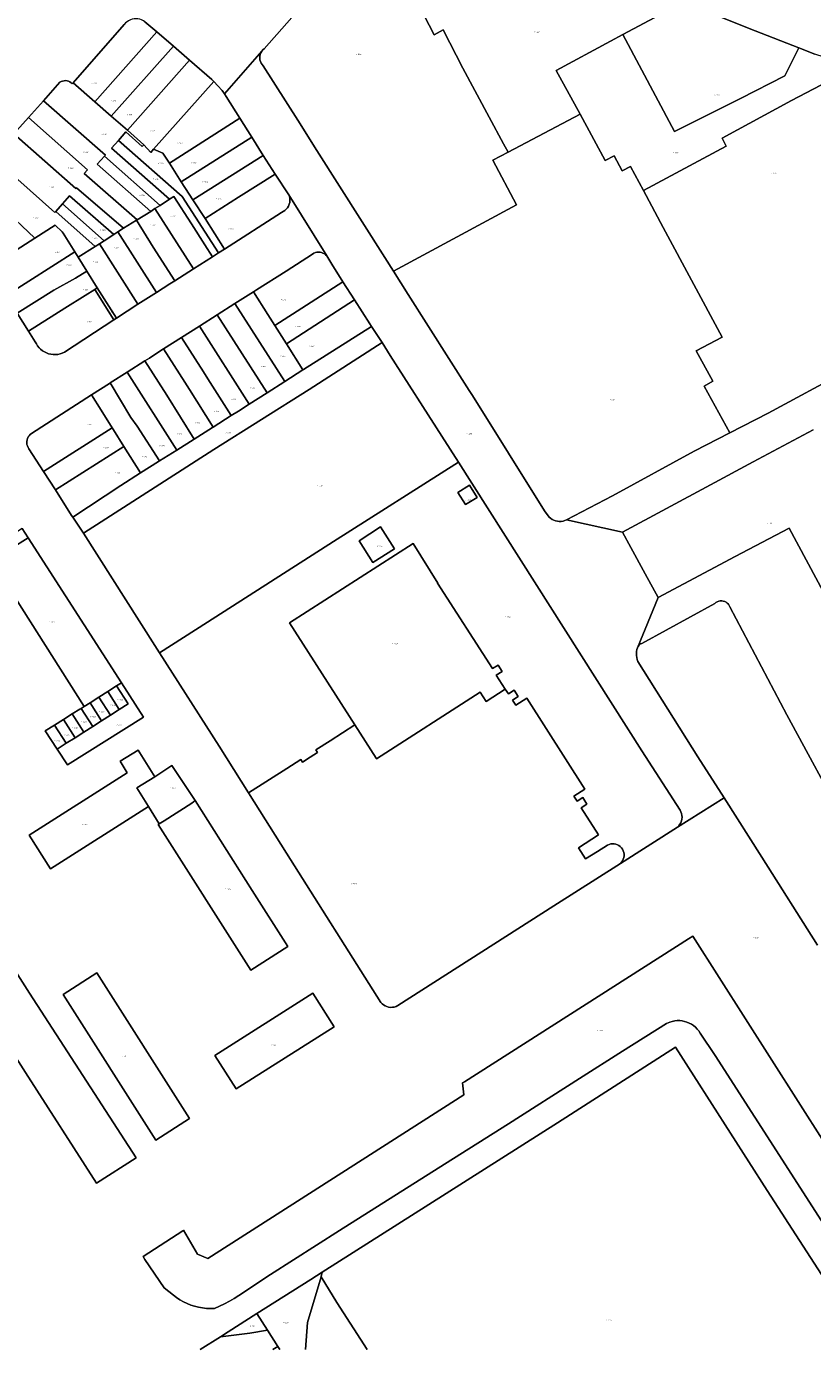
# Model space of a CAD drawing. Header units: metres. Extents: x 207466 to 209466, y 475780 to 477780.
# Tile 50 of 189: x 208251 to 208473, y 475780 to 476153. Entities that reach past the tile are written whole.
import ezdxf
from ezdxf.enums import TextEntityAlignment as Align

# ---------------------------------------------------------------- set-up
doc = ezdxf.new("R2010")
doc.units = ezdxf.units.M
doc.layers.get('0').update_dxf_attribs({"color": 253, "linetype": 'CONTINUOUS'})
doc.layers.add('B-WE-KG-GRENS_PERCEEL-GV', color=150, linetype='CONTINUOUS', lineweight=18)
doc.layers.add('B-WE-KG-GRENS_PERCEEL-S', color=150, linetype='CONTINUOUS', lineweight=25)
doc.styles.add('NLCS-ISO', font='NLCS-ISO.ttf')

# ---------------------------------------------------------------- blocks, each defined once
blk = doc.blocks.new('SKG-PERCEELNUMMER-SO')
at = {"style": 'NLCS-ISO', "oblique": 10, "flags": 1}
blk.add_attdef('GEMEENTECODE', text='', height=1.8, dxfattribs=at).set_placement((0, 2.6), align=Align.MIDDLE_CENTER)
at = {"style": 'NLCS-ISO', "oblique": 10}
blk.add_attdef('SECTIE', text='', height=1.8, dxfattribs=at).set_placement((-0.5, 0), align=Align.MIDDLE_RIGHT)
blk.add_attdef('PERCEELNUMMER', text='', height=1.8, dxfattribs=at).set_placement((0.5, 0), align=Align.MIDDLE_LEFT)

msp = doc.modelspace()

# ---------------------------------------------------------------- linework, layer by layer
at = {"layer": 'B-WE-KG-GRENS_PERCEEL-GV'}
for points in [[(208478.45, 476188.35), (208469.46, 476165.54), (208456.21, 476170.83), (208454.29, 476165.69), (208447.16, 476168.54), (208445.85, 476169.07), (208444.05, 476169.77), (208428.86, 476162.93), (208431.72, 476161.83), (208456.49, 476151.94), (208468.74, 476147.08), (208473.29, 476145.37)], [(208332.19, 476163.04), (208318.02, 476146.87), (208317.67, 476146.55), (208317.38, 476146.18), (208317.13, 476145.74), (208316.95, 476145.27), (208316.84, 476144.77), (208316.81, 476144.27), (208316.86, 476143.76), (208316.99, 476143.27), (208317.19, 476142.81), (208317.46, 476142.38), (208317.8, 476142), (208327.57, 476126.73), (208332.89, 476118.14), (208352.04, 476088.04), (208354.51, 476084.17), (208389.15, 476102.88), (208382.51, 476115.41), (208386.79, 476117.71), (208385.55, 476120.01), (208381.52, 476127.54), (208374.1, 476141.41), (208368.49, 476152.15), (208365.97, 476150.82), (208358.88, 476164.51)], [(208358.88, 476164.51), (208365.97, 476150.82), (208368.49, 476152.15), (208374.1, 476141.41), (208381.52, 476127.54), (208385.55, 476120.01), (208386.79, 476117.71), (208407.16, 476128.4), (208400.39, 476140.72), (208415.69, 476149), (208419.13, 476150.85), (208429.57, 476156.44)], [(208284.45, 476154.46), (208287.83, 476151.58), (208292.44, 476147.61), (208296.96, 476143.66), (208303.27, 476138.14), (208303.81, 476137.66), (208304.96, 476136.38), (208306.23, 476135.05), (208306.87, 476134.15), (208317.38, 476146.18), (208317.67, 476146.55), (208318.02, 476146.87), (208332.19, 476163.04)], [(208247.51, 476122.9), (208251.61, 476127.48), (208255.85, 476132.19), (208260.43, 476137.4), (208260.8, 476137.61), (208261.2, 476137.76), (208261.62, 476137.85), (208262.05, 476137.87), (208262.47, 476137.82), (208262.88, 476137.7), (208263.27, 476137.52), (208263.62, 476137.28), (208263.94, 476136.99), (208264.2, 476137.29), (208278.6, 476153.73)], [(208483.44, 476141.02), (208470.81, 476134.4), (208466.73, 476132.23), (208447.21, 476121.62), (208448.32, 476119.35), (208424.95, 476106.86), (208430.55, 476096.47), (208447.17, 476065.49), (208439.85, 476061.68), (208444.53, 476053.11), (208442.08, 476051.75), (208449.33, 476038.54), (208460.1, 476044.1), (208482.4, 476056.16)], [(208474.07, 475894.07), (208458.36, 475918.92), (208447.69, 475935.67), (208434.56, 475927.4), (208418.48, 475917.17), (208399.69, 475905.22), (208355.71, 475877.05), (208355.23, 475876.83), (208354.72, 475876.66), (208354.2, 475876.58), (208353.67, 475876.57), (208353.14, 475876.63), (208352.62, 475876.77), (208352.14, 475876.98), (208351.68, 475877.25), (208351.27, 475877.59), (208350.91, 475877.98), (208324.38, 475920.01), (208313.65, 475937.06), (208305.36, 475950.23), (208288.53, 475976.56), (208287.22, 475978.6), (208267.12, 476010.3), (208264.08, 476014.75), (208263.75, 476015.27), (208259.19, 476022.49), (208255.86, 476027.63), (208251.74, 476034.09), (208251.49, 476034.45), (208251.31, 476034.85), (208251.18, 476035.27), (208251.12, 476035.71), (208251.13, 476036.15), (208251.2, 476036.58), (208251.33, 476037), (208251.53, 476037.39), (208251.79, 476037.75), (208252.09, 476038.07), (208252.44, 476038.34), (208269.39, 476049.32), (208274.4, 476052.49), (208274.65, 476052.64), (208279.43, 476055.71), (208284.39, 476058.84), (208285.69, 476059.65), (208289.48, 476062.12), (208289.69, 476062.25), (208294.7, 476065.4), (208299.77, 476068.63), (208304.81, 476071.83), (208309.82, 476075.03), (208315.03, 476078.32), (208315.9, 476078.87), (208324.23, 476084.19), (208331.71, 476088.96), (208332.09, 476089.19), (208332.49, 476089.36), (208332.92, 476089.46), (208333.35, 476089.5), (208333.79, 476089.48), (208334.22, 476089.39), (208334.63, 476089.24), (208335.02, 476089.03), (208335.37, 476088.77), (208335.67, 476088.45), (208325.02, 476105.7), (208325.19, 476105.18), (208325.28, 476104.64), (208325.3, 476104.09), (208325.24, 476103.55), (208325.1, 476103.02), (208324.89, 476102.51), (208324.6, 476102.04), (208324.26, 476101.62), (208323.85, 476101.25), (208323.4, 476100.94), (208322.91, 476100.7), (208306.84, 476090.39), (208305.13, 476089.3), (208303.46, 476088.19), (208298.1, 476084.78), (208292.86, 476081.45), (208291.45, 476080.56), (208287.7, 476078.15), (208282.39, 476074.83), (208276.38, 476070.9), (208275.66, 476070.4), (208261.71, 476061.28), (208261.11, 476061.01), (208260.5, 476060.81), (208259.86, 476060.68), (208259.21, 476060.62), (208258.56, 476060.63), (208257.92, 476060.71), (208257.29, 476060.86), (208256.68, 476061.08), (208256.09, 476061.36), (208255.54, 476061.71), (208255.03, 476062.11), (208254.57, 476062.57), (208254.17, 476063.08), (208253.82, 476063.62), (208253.53, 476064.21), (208251.57, 476067.26), (208248.38, 476072.29)], [(208482.4, 476056.16), (208460.1, 476044.1), (208449.33, 476038.54), (208439.25, 476033.38), (208416.23, 476020.8), (208403.3, 476014.07), (208419.06, 476010.52), (208443.84, 476023.86), (208455.86, 476030.34), (208472.79, 476039.36)], [(208472.79, 476039.36), (208455.86, 476030.34), (208443.84, 476023.86), (208419.06, 476010.52), (208421.42, 476006.25), (208425.43, 475998.8), (208429.08, 475992.1), (208450.86, 476003.67), (208466.01, 476011.68), (208485.87, 475974.7)], [(208249.84, 476011.58), (208251.55, 476008.93), (208277.83, 475968.1), (208284.06, 475958.43), (208262.64, 475944.92), (208259.69, 475949.39), (208256.3, 475954.52), (208258.93, 475956.16), (208261.45, 475957.73), (208263.96, 475959.29), (208266.06, 475960.6), (208266.47, 475960.86), (208267.31, 475961.4), (208241.15, 476002.43)], [(208485.87, 475974.7), (208466.01, 476011.68), (208450.86, 476003.67), (208429.08, 475992.1), (208423.29, 475977.97), (208423.45, 475978.28), (208423.65, 475978.57), (208423.9, 475978.82), (208424.17, 475979.03), (208424.48, 475979.19), (208445.07, 475990.42), (208445.4, 475990.7), (208445.77, 475990.91), (208446.18, 475991.07), (208446.6, 475991.15), (208447.03, 475991.17), (208447.46, 475991.11), (208447.87, 475990.99), (208448.26, 475990.8), (208448.61, 475990.55), (208448.92, 475990.25), (208449.17, 475989.9), (208449.37, 475989.52), (208465.39, 475959), (208482.17, 475928.06)], [(208482.17, 475928.06), (208465.39, 475959), (208449.37, 475989.52), (208449.17, 475989.9), (208448.92, 475990.25), (208448.61, 475990.55), (208448.26, 475990.8), (208447.87, 475990.99), (208447.46, 475991.11), (208447.03, 475991.17), (208446.6, 475991.15), (208446.18, 475991.07), (208445.77, 475990.91), (208445.4, 475990.7), (208445.07, 475990.42), (208424.48, 475979.19), (208424.17, 475979.03), (208423.9, 475978.82), (208423.65, 475978.57), (208423.45, 475978.28), (208423.29, 475977.97), (208423.14, 475977.43), (208423.04, 475976.87), (208423, 475976.31), (208423.02, 475975.74), (208423.09, 475975.19), (208423.23, 475974.64), (208423.43, 475974.11), (208440.32, 475947.25), (208447.69, 475935.67), (208458.36, 475918.92), (208474.07, 475894.07)], [(208513.09, 475780.08), (208438.9, 475896.63), (208437.72, 475895.9), (208374.54, 475855.57), (208373.99, 475855.25), (208374.38, 475851.86), (208302.17, 475805.75), (208299.21, 475807.01), (208295.26, 475813.7), (208295.09, 475813.59), (208283.96, 475806.35), (208284.42, 475805.49), (208289.85, 475797.47), (208292.45, 475795.44), (208293.35, 475794.75), (208294.3, 475794.12), (208295.28, 475793.56), (208296.3, 475793.06), (208297.35, 475792.64), (208298.43, 475792.29), (208299.53, 475792.01), (208300.64, 475791.8), (208301.77, 475791.68), (208302.9, 475791.62), (208304.03, 475791.65), (208305.46, 475792.28), (208306.87, 475792.97), (208308.25, 475793.7), (208309.6, 475794.49), (208310.92, 475795.32), (208319.79, 475801.2), (208339.33, 475813.61), (208367.06, 475831.24)], [(208284.42, 475805.49), (208283.96, 475806.35), (208295.09, 475813.59), (208295.26, 475813.7), (208299.21, 475807.01), (208302.17, 475805.75), (208374.38, 475851.86), (208373.99, 475855.25), (208374.54, 475855.57), (208437.72, 475895.9), (208438.9, 475896.63), (208513.09, 475780.08)], [(208476.03, 475815.09), (208456.33, 475845.6), (208445.16, 475863), (208440.94, 475869.31), (208440.57, 475869.9), (208440.13, 475870.46), (208439.64, 475870.96), (208439.1, 475871.41), (208438.52, 475871.81), (208437.9, 475872.15), (208437.25, 475872.42), (208436.58, 475872.62), (208435.89, 475872.76), (208435.19, 475872.82), (208434.48, 475872.82), (208433.79, 475872.74), (208433.1, 475872.59), (208432.43, 475872.37), (208431.45, 475872.04), (208419.02, 475864.19), (208406.91, 475856.52), (208386.92, 475843.76), (208367.06, 475831.24), (208339.33, 475813.61), (208319.79, 475801.2), (208310.92, 475795.32), (208309.6, 475794.49), (208308.25, 475793.7), (208306.87, 475792.97), (208305.46, 475792.28), (208304.03, 475791.65), (208302.9, 475791.62), (208301.77, 475791.68), (208300.64, 475791.8), (208299.53, 475792.01), (208298.43, 475792.29), (208297.35, 475792.64), (208296.3, 475793.06), (208295.28, 475793.56), (208294.3, 475794.12), (208293.35, 475794.75), (208292.45, 475795.44), (208289.85, 475797.47), (208284.42, 475805.49)], [(208367.06, 475831.24), (208386.92, 475843.76), (208406.91, 475856.52), (208419.02, 475864.19), (208431.45, 475872.04), (208432.43, 475872.37), (208433.1, 475872.59), (208433.79, 475872.74), (208434.48, 475872.82), (208435.19, 475872.82), (208435.89, 475872.76), (208436.58, 475872.62), (208437.25, 475872.42), (208437.9, 475872.15), (208438.52, 475871.81), (208439.1, 475871.41), (208439.64, 475870.96), (208440.13, 475870.46), (208440.57, 475869.9), (208440.94, 475869.31), (208445.16, 475863), (208456.33, 475845.6), (208476.03, 475815.09), (208498.52, 475780.08)], [(208300.05, 475780.08), (208305.74, 475783.68), (208307.93, 475785.09), (208315.98, 475790.23), (208331.23, 475799.86), (208334.42, 475801.89), (208364.48, 475820.99), (208400.75, 475844.05), (208433.97, 475865.36), (208459.81, 475824.88), (208480.12, 475793.58), (208488.78, 475780.08)], [(208488.78, 475780.08), (208480.12, 475793.58), (208459.81, 475824.88), (208433.97, 475865.36), (208400.75, 475844.05), (208364.48, 475820.99), (208334.42, 475801.89), (208334.07, 475800.65), (208334.08, 475800.55), (208338.5, 475793.3), (208347.09, 475780.08)], [(208334.07, 475800.65), (208334.42, 475801.89), (208331.23, 475799.86), (208315.98, 475790.23), (208318.98, 475785.55), (208321.87, 475780.95), (208322.42, 475780.08)], [(208329.73, 475780.08), (208330.3, 475787.66), (208334.08, 475800.55), (208334.07, 475800.65)], [(208347.09, 475780.08), (208338.5, 475793.3), (208334.08, 475800.55), (208330.3, 475787.66), (208329.73, 475780.08)], [(208305.74, 475783.68), (208300.05, 475780.08)], [(208320.5, 475780.08), (208321.87, 475780.95), (208318.98, 475785.55), (208314.02, 475784.74), (208305.74, 475783.68)], [(208322.42, 475780.08), (208321.87, 475780.95), (208320.5, 475780.08)]]:
    msp.add_lwpolyline(points, dxfattribs=at)
for points in [[(208419.13, 476150.85), (208433.72, 476123.5), (208452.34, 476132.83), (208464.84, 476139.19), (208468.74, 476147.08), (208456.49, 476151.94), (208431.72, 476161.83), (208430.95, 476159.99), (208429.57, 476156.44)], [(208270.35, 476131.87), (208287.83, 476151.58), (208284.45, 476154.46), (208284, 476154.76), (208283.51, 476154.99), (208282.99, 476155.16), (208282.46, 476155.26), (208281.92, 476155.3), (208281.38, 476155.27), (208280.85, 476155.16), (208280.33, 476155), (208279.84, 476154.77), (208279.39, 476154.48), (208278.97, 476154.13), (208278.6, 476153.73), (208264.2, 476137.29)], [(208270.35, 476131.87), (208274.96, 476127.88), (208292.44, 476147.61), (208287.83, 476151.58)], [(208407.16, 476128.4), (208414.15, 476115.37), (208416.7, 476116.68), (208418.94, 476112.48), (208421.28, 476113.69), (208424.95, 476106.86), (208448.32, 476119.35), (208447.21, 476121.62), (208466.73, 476132.23), (208470.81, 476134.4), (208483.44, 476141.02), (208481.81, 476141.89), (208479.24, 476143.09), (208475.95, 476144.45), (208473.29, 476145.37), (208468.74, 476147.08), (208464.84, 476139.19), (208452.34, 476132.83), (208433.72, 476123.5), (208419.13, 476150.85), (208415.69, 476149), (208400.39, 476140.72)], [(208274.96, 476127.88), (208279.54, 476123.87), (208296.96, 476143.66), (208292.44, 476147.61)], [(208325.02, 476105.7), (208335.67, 476088.45), (208337.1, 476086.13), (208340.21, 476081.11), (208343.54, 476076.02), (208347.84, 476069.34), (208348.35, 476068.55), (208351.27, 476064.02), (208353.53, 476060.33), (208368.12, 476037.62), (208372.79, 476030.28), (208424.53, 475948.86), (208435.28, 475932.17), (208435.54, 475931.71), (208435.72, 475931.22), (208435.83, 475930.7), (208435.86, 475930.17), (208435.82, 475929.65), (208435.7, 475929.14), (208435.52, 475928.64), (208435.26, 475928.18), (208434.94, 475927.77), (208434.56, 475927.4), (208447.69, 475935.67), (208440.32, 475947.25), (208423.43, 475974.11), (208423.23, 475974.64), (208423.09, 475975.19), (208423.02, 475975.74), (208423, 475976.31), (208423.04, 475976.87), (208423.14, 475977.43), (208423.29, 475977.97), (208429.08, 475992.1), (208425.43, 475998.8), (208421.42, 476006.25), (208419.06, 476010.52), (208403.3, 476014.07), (208402.81, 476013.85), (208402.31, 476013.69), (208401.78, 476013.6), (208401.25, 476013.57), (208400.72, 476013.62), (208400.2, 476013.73), (208399.71, 476013.92), (208399.23, 476014.16), (208398.8, 476014.46), (208398.4, 476014.82), (208397.09, 476016.58), (208376.77, 476049.04), (208375.84, 476050.51), (208358.67, 476077.52), (208354.51, 476084.17), (208352.04, 476088.04), (208332.89, 476118.14), (208327.57, 476126.73), (208317.8, 476142), (208317.46, 476142.38), (208317.19, 476142.81), (208316.99, 476143.27), (208316.86, 476143.76), (208316.81, 476144.27), (208316.84, 476144.77), (208316.95, 476145.27), (208317.13, 476145.74), (208317.38, 476146.18), (208306.87, 476134.15), (208307.38, 476133.43), (208311.22, 476127.28), (208314.54, 476121.96), (208317.76, 476116.79), (208321.16, 476111.48)], [(208296.96, 476143.66), (208279.54, 476123.87), (208284.15, 476119.79), (208286.12, 476117.64), (208286.88, 476118.5), (208303.81, 476137.66), (208303.27, 476138.14)], [(208288.7, 476102.67), (208291.37, 476104.43), (208275.01, 476118.83), (208276.96, 476121.03), (208279.07, 476123.44), (208283.67, 476119.25), (208284.15, 476119.79), (208279.54, 476123.87), (208274.96, 476127.88), (208270.35, 476131.87), (208264.2, 476137.29), (208263.94, 476136.99), (208263.62, 476137.28), (208263.27, 476137.52), (208262.88, 476137.7), (208262.47, 476137.82), (208262.05, 476137.87), (208261.62, 476137.85), (208261.2, 476137.76), (208260.8, 476137.61), (208260.43, 476137.4), (208255.85, 476132.19), (208273.27, 476116.87), (208273.03, 476116.61)], [(208306.23, 476135.05), (208304.96, 476136.38), (208303.81, 476137.66), (208286.88, 476118.5), (208289.5, 476117.39), (208291.32, 476114.59), (208311.22, 476127.28), (208307.38, 476133.43), (208306.87, 476134.15)], [(208282.23, 476098.65), (208286.06, 476100.98), (208271.01, 476114.32), (208273.03, 476116.61), (208273.27, 476116.87), (208255.85, 476132.19), (208251.61, 476127.48), (208268.24, 476112.76), (208267.3, 476111.7)], [(208251.61, 476127.48), (208247.51, 476122.9), (208264.93, 476107.41), (208265.15, 476107.65), (208278.42, 476096.23), (208282.04, 476098.51), (208282.23, 476098.65), (208267.3, 476111.7), (208268.24, 476112.76)], [(208311.22, 476127.28), (208291.32, 476114.59), (208294.65, 476109.34), (208314.54, 476121.96)], [(208354.51, 476084.17), (208358.67, 476077.52), (208375.84, 476050.51), (208376.77, 476049.04), (208397.09, 476016.58), (208398.4, 476014.82), (208398.8, 476014.46), (208399.23, 476014.16), (208399.71, 476013.92), (208400.2, 476013.73), (208400.72, 476013.62), (208401.25, 476013.57), (208401.78, 476013.6), (208402.31, 476013.69), (208402.81, 476013.85), (208403.3, 476014.07), (208416.23, 476020.8), (208439.25, 476033.38), (208449.33, 476038.54), (208442.08, 476051.75), (208444.53, 476053.11), (208439.85, 476061.68), (208447.17, 476065.49), (208430.55, 476096.47), (208424.95, 476106.86), (208421.28, 476113.69), (208418.94, 476112.48), (208416.7, 476116.68), (208414.15, 476115.37), (208407.16, 476128.4), (208386.79, 476117.71), (208382.51, 476115.41), (208389.15, 476102.88)], [(208241.52, 476116.17), (208259.01, 476100.71), (208259.27, 476100.97), (208261.17, 476103.17), (208263.19, 476105.43), (208275.62, 476094.45), (208276.77, 476095.2), (208278.42, 476096.23), (208265.15, 476107.65), (208264.93, 476107.41), (208247.51, 476122.9), (208244.08, 476119.01)], [(208305.13, 476089.3), (208306.84, 476090.39), (208301.4, 476098.99), (208297.98, 476104.24), (208296.94, 476105.84), (208294.65, 476109.34), (208291.32, 476114.59), (208289.5, 476117.39), (208286.88, 476118.5), (208286.12, 476117.64), (208284.15, 476119.79), (208283.67, 476119.25), (208279.07, 476123.44), (208276.96, 476121.03), (208294.97, 476105.24)], [(208303.46, 476088.19), (208305.13, 476089.3), (208294.97, 476105.24), (208276.96, 476121.03), (208275.01, 476118.83), (208291.37, 476104.43), (208292.62, 476105.21), (208297.56, 476097.5), (208301.33, 476091.56)], [(208317.76, 476116.79), (208314.54, 476121.96), (208294.65, 476109.34), (208296.94, 476105.84), (208297.98, 476104.24)], [(208253.36, 476093.49), (208259.08, 476097.08), (208261.09, 476095.27), (208261.35, 476094.84), (208264.65, 476089.61), (208265.59, 476088.08), (208270.38, 476091.07), (208259.27, 476100.97), (208259.01, 476100.71), (208241.52, 476116.17), (208235.9, 476109.8), (208244.27, 476102.11)], [(208286.06, 476100.98), (208287.24, 476101.78), (208288.7, 476102.67), (208273.03, 476116.61), (208271.01, 476114.32)], [(208301.4, 476098.99), (208308.43, 476103.5), (208310.85, 476105.03), (208321.16, 476111.48), (208317.76, 476116.79), (208297.98, 476104.24)], [(208322.91, 476100.7), (208323.4, 476100.94), (208323.85, 476101.25), (208324.26, 476101.62), (208324.6, 476102.04), (208324.89, 476102.51), (208325.1, 476103.02), (208325.24, 476103.55), (208325.3, 476104.09), (208325.28, 476104.64), (208325.19, 476105.18), (208325.02, 476105.7), (208321.16, 476111.48), (208310.85, 476105.03), (208308.43, 476103.5), (208301.4, 476098.99), (208306.84, 476090.39)], [(208232.68, 476106.2), (208232.21, 476105.71), (208231.8, 476105.17), (208231.45, 476104.59), (208231.18, 476103.98), (208230.97, 476103.33), (208230.84, 476102.67), (208230.79, 476102), (208230.82, 476101.32), (208230.92, 476100.65), (208231.1, 476100), (208231.35, 476099.38), (208231.67, 476098.78), (208238.85, 476087.08), (208240.18, 476085.03), (208253.36, 476093.49), (208244.27, 476102.11), (208235.9, 476109.8)], [(208261.17, 476103.17), (208272.92, 476092.7), (208275.62, 476094.45), (208263.19, 476105.43)], [(208298.1, 476084.78), (208303.46, 476088.19), (208301.33, 476091.56), (208297.56, 476097.5), (208292.62, 476105.21), (208291.37, 476104.43), (208288.7, 476102.67), (208287.24, 476101.78)], [(208270.38, 476091.07), (208271.63, 476091.86), (208272.92, 476092.7), (208261.17, 476103.17), (208259.27, 476100.97)], [(208292.86, 476081.45), (208298.1, 476084.78), (208287.24, 476101.78), (208286.06, 476100.98), (208282.23, 476098.65), (208282.04, 476098.51), (208286.75, 476090.87)], [(208242.68, 476081.14), (208245.2, 476077.2), (208264.65, 476089.61), (208261.35, 476094.84), (208261.09, 476095.27), (208259.08, 476097.08), (208253.36, 476093.49), (208240.18, 476085.03)], [(208287.7, 476078.15), (208291.45, 476080.56), (208292.86, 476081.45), (208286.75, 476090.87), (208282.04, 476098.51), (208278.42, 476096.23), (208276.77, 476095.2)], [(208282.39, 476074.83), (208287.7, 476078.15), (208276.77, 476095.2), (208275.62, 476094.45), (208272.92, 476092.7), (208271.63, 476091.86)], [(208245.2, 476077.2), (208248.38, 476072.29), (208258.78, 476078.8), (208264.87, 476082.17), (208268.05, 476084.16), (208265.59, 476088.08), (208264.65, 476089.61)], [(208282.39, 476074.83), (208271.63, 476091.86), (208270.38, 476091.07), (208265.59, 476088.08), (208268.05, 476084.16), (208271, 476079.46), (208274.22, 476074.28), (208276.38, 476070.9)], [(208315.9, 476078.87), (208315.03, 476078.32), (208319.07, 476071.95), (208321.05, 476068.82), (208340.21, 476081.11), (208337.1, 476086.13), (208335.67, 476088.45), (208335.37, 476088.77), (208335.02, 476089.03), (208334.63, 476089.24), (208334.22, 476089.39), (208333.79, 476089.48), (208333.35, 476089.5), (208332.92, 476089.46), (208332.49, 476089.36), (208332.09, 476089.19), (208331.71, 476088.96), (208324.23, 476084.19)], [(208248.38, 476072.29), (208251.57, 476067.26), (208261.87, 476073.71), (208261.89, 476073.67), (208267.6, 476077.26), (208270.32, 476078.99), (208271, 476079.46), (208268.05, 476084.16), (208264.87, 476082.17), (208258.78, 476078.8)], [(208275.66, 476070.4), (208270.32, 476078.99), (208267.6, 476077.26), (208261.89, 476073.67), (208261.87, 476073.71), (208251.57, 476067.26), (208253.53, 476064.21), (208253.82, 476063.62), (208254.17, 476063.08), (208254.57, 476062.57), (208255.03, 476062.11), (208255.54, 476061.71), (208256.09, 476061.36), (208256.68, 476061.08), (208257.29, 476060.86), (208257.92, 476060.71), (208258.56, 476060.63), (208259.21, 476060.62), (208259.86, 476060.68), (208260.5, 476060.81), (208261.11, 476061.01), (208261.71, 476061.28)], [(208275.66, 476070.4), (208276.38, 476070.9), (208274.22, 476074.28), (208271, 476079.46), (208270.32, 476078.99)], [(208315.03, 476078.32), (208309.82, 476075.03), (208323.9, 476053.05), (208328.99, 476056.29), (208324.32, 476063.67), (208321.05, 476068.82), (208319.07, 476071.95)], [(208324.32, 476063.67), (208343.54, 476076.02), (208340.21, 476081.11), (208321.05, 476068.82)], [(208304.81, 476071.83), (208318.9, 476049.87), (208323.9, 476053.05), (208309.82, 476075.03)], [(208324.32, 476063.67), (208328.99, 476056.29), (208329.12, 476056.37), (208348.35, 476068.55), (208347.84, 476069.34), (208343.54, 476076.02)], [(208299.77, 476068.63), (208313.81, 476046.64), (208318.9, 476049.87), (208304.81, 476071.83)], [(208264.08, 476014.75), (208267.12, 476010.3), (208303.9, 476033.88), (208330.69, 476050.75), (208351.27, 476064.02), (208348.35, 476068.55), (208329.12, 476056.37), (208328.99, 476056.29), (208323.9, 476053.05), (208318.9, 476049.87), (208313.81, 476046.64), (208310.77, 476044.7), (208308.72, 476043.41), (208303.66, 476040.19), (208303.51, 476040.1), (208298.3, 476036.8), (208293.38, 476033.68), (208288.57, 476030.63), (208288.28, 476030.45), (208283.17, 476027.25), (208277.63, 476023.71)], [(208294.7, 476065.4), (208300.92, 476055.79), (208302.2, 476053.74), (208308.72, 476043.41), (208310.77, 476044.7), (208313.81, 476046.64), (208299.77, 476068.63)], [(208372.79, 476030.28), (208368.12, 476037.62), (208353.53, 476060.33), (208351.27, 476064.02), (208330.69, 476050.75), (208303.9, 476033.88), (208267.12, 476010.3), (208287.22, 475978.6), (208288.53, 475976.56), (208302.05, 475985.16), (208337.61, 476007.88)], [(208289.69, 476062.25), (208295.65, 476052.84), (208296.96, 476050.77), (208303.66, 476040.19), (208308.72, 476043.41), (208302.2, 476053.74), (208300.92, 476055.79), (208294.7, 476065.4)], [(208284.39, 476058.84), (208290.56, 476049.22), (208298.3, 476036.8), (208303.51, 476040.1), (208303.66, 476040.19), (208296.96, 476050.77), (208295.65, 476052.84), (208289.69, 476062.25), (208289.48, 476062.12), (208285.69, 476059.65)], [(208274.65, 476052.64), (208280.48, 476042.84), (208282.23, 476040.4), (208282.27, 476040.42), (208288.57, 476030.63), (208293.38, 476033.68), (208279.43, 476055.71)], [(208279.43, 476055.71), (208293.38, 476033.68), (208298.3, 476036.8), (208290.56, 476049.22), (208284.39, 476058.84)], [(208274.65, 476052.64), (208274.4, 476052.49), (208269.39, 476049.32), (208272.05, 476044.98), (208275.23, 476039.97), (208275.55, 476039.44), (208278.52, 476034.72), (208283.17, 476027.25), (208288.28, 476030.45), (208288.57, 476030.63), (208282.27, 476040.42), (208282.23, 476040.4), (208280.48, 476042.84)], [(208252.44, 476038.34), (208252.09, 476038.07), (208251.79, 476037.75), (208251.53, 476037.39), (208251.33, 476037), (208251.2, 476036.58), (208251.13, 476036.15), (208251.12, 476035.71), (208251.18, 476035.27), (208251.31, 476034.85), (208251.49, 476034.45), (208251.74, 476034.09), (208255.86, 476027.63), (208275.23, 476039.97), (208272.05, 476044.98), (208269.39, 476049.32)], [(208255.86, 476027.63), (208259.19, 476022.49), (208278.52, 476034.72), (208275.55, 476039.44), (208275.23, 476039.97)], [(208264.08, 476014.75), (208277.63, 476023.71), (208283.17, 476027.25), (208278.52, 476034.72), (208259.19, 476022.49), (208263.75, 476015.27)], [(208302.05, 475985.16), (208288.53, 475976.56), (208305.36, 475950.23), (208313.65, 475937.06), (208324.39, 475943.93), (208328.35, 475946.46), (208328.83, 475945.72), (208330.97, 475947.09), (208333.12, 475948.47), (208332.65, 475949.21), (208336.62, 475951.74), (208343.6, 475956.19), (208325.19, 475985.01), (208360.01, 476007.31), (208366.98, 475996.19), (208366.93, 475996.15), (208382.38, 475972.09), (208383.99, 475973.08), (208385.11, 475971.28), (208383.44, 475970.24), (208385.98, 475966.29), (208386.92, 475964.98), (208388.52, 475966.02), (208389.68, 475964.22), (208388.07, 475963.17), (208388.98, 475961.74), (208392.08, 475963.72), (208408.46, 475938.04), (208405.37, 475936.07), (208406.25, 475934.69), (208407.9, 475935.72), (208409.05, 475933.87), (208407.42, 475932.86), (208412.34, 475925.18), (208406.67, 475921.53), (208408.67, 475918.42), (208412.02, 475920.53), (208414.86, 475922.33), (208415.3, 475922.52), (208415.76, 475922.64), (208416.24, 475922.69), (208416.72, 475922.67), (208417.2, 475922.57), (208417.65, 475922.41), (208418.07, 475922.17), (208418.45, 475921.88), (208418.79, 475921.53), (208419.06, 475921.14), (208419.28, 475920.71), (208419.42, 475920.25), (208419.5, 475919.78), (208419.5, 475919.29), (208419.43, 475918.82), (208419.29, 475918.36), (208419.08, 475917.92), (208418.81, 475917.53), (208418.48, 475917.17), (208434.56, 475927.4), (208434.94, 475927.77), (208435.26, 475928.18), (208435.52, 475928.64), (208435.7, 475929.14), (208435.82, 475929.65), (208435.86, 475930.17), (208435.83, 475930.7), (208435.72, 475931.22), (208435.54, 475931.71), (208435.28, 475932.17), (208424.53, 475948.86), (208372.79, 476030.28), (208337.61, 476007.88)], [(208374.8, 476018.33), (208372.67, 476021.74), (208375.92, 476023.76), (208378.05, 476020.37)], [(208378.05, 476020.37), (208375.92, 476023.76), (208372.67, 476021.74), (208374.8, 476018.33)], [(208241.29, 476002.51), (208246.7, 476005.9), (208251.55, 476008.93), (208249.84, 476011.58), (208239.73, 476005.16)], [(208348.68, 476001.98), (208344.82, 476008.14), (208350.88, 476012.03), (208354.83, 476005.86)], [(208344.82, 476008.14), (208348.68, 476001.98), (208354.83, 476005.86), (208350.88, 476012.03)], [(208241.29, 476002.51), (208241.15, 476002.43), (208267.31, 475961.4), (208268.97, 475962.45), (208271.46, 475964.04), (208273.93, 475965.62), (208276.43, 475967.21), (208277.83, 475968.1), (208251.55, 476008.93), (208246.7, 476005.9)], [(208349.58, 475946.83), (208349.68, 475946.67), (208378.94, 475965.47), (208380.63, 475962.85), (208385.98, 475966.29), (208383.44, 475970.24), (208385.11, 475971.28), (208383.99, 475973.08), (208382.38, 475972.09), (208366.93, 475996.15), (208366.98, 475996.19), (208360.01, 476007.31), (208325.19, 475985.01), (208343.6, 475956.19)], [(208171.61, 475982.51), (208171.59, 475982.51), (208182.09, 475989.29), (208182.26, 475989.42), (208217.8, 475933.94), (208233.41, 475909.48), (208251.92, 475880.53), (208281.99, 475834.1), (208270.77, 475827.03), (208250.75, 475858.22), (208222.59, 475902.39), (208192.14, 475950.03)], [(208171.59, 475982.51), (208171.61, 475982.51), (208192.14, 475950.03), (208222.59, 475902.39), (208250.75, 475858.22), (208270.77, 475827.03), (208281.99, 475834.1), (208251.92, 475880.53), (208233.41, 475909.48), (208217.8, 475933.94), (208182.26, 475989.42), (208182.09, 475989.29)], [(208277.83, 475968.1), (208276.43, 475967.21), (208279.67, 475962.13), (208277.18, 475960.54), (208274.71, 475958.97), (208272.21, 475957.37), (208269.72, 475955.78), (208267.22, 475954.19), (208264.73, 475952.6), (208262.23, 475951.01), (208259.69, 475949.39), (208262.64, 475944.92), (208284.06, 475958.43)], [(208276.43, 475967.21), (208273.93, 475965.62), (208277.18, 475960.54), (208279.67, 475962.13)], [(208343.6, 475956.19), (208336.62, 475951.74), (208332.65, 475949.21), (208333.12, 475948.47), (208330.97, 475947.09), (208328.83, 475945.72), (208328.35, 475946.46), (208324.39, 475943.93), (208313.65, 475937.06), (208324.38, 475920.01), (208350.91, 475877.98), (208351.27, 475877.59), (208351.68, 475877.25), (208352.14, 475876.98), (208352.62, 475876.77), (208353.14, 475876.63), (208353.67, 475876.57), (208354.2, 475876.58), (208354.72, 475876.66), (208355.23, 475876.83), (208355.71, 475877.05), (208399.69, 475905.22), (208418.48, 475917.17), (208418.81, 475917.53), (208419.08, 475917.92), (208419.29, 475918.36), (208419.43, 475918.82), (208419.5, 475919.29), (208419.5, 475919.78), (208419.42, 475920.25), (208419.28, 475920.71), (208419.06, 475921.14), (208418.79, 475921.53), (208418.45, 475921.88), (208418.07, 475922.17), (208417.65, 475922.41), (208417.2, 475922.57), (208416.72, 475922.67), (208416.24, 475922.69), (208415.76, 475922.64), (208415.3, 475922.52), (208414.86, 475922.33), (208412.02, 475920.53), (208408.67, 475918.42), (208406.67, 475921.53), (208412.34, 475925.18), (208407.42, 475932.86), (208409.05, 475933.87), (208407.9, 475935.72), (208406.25, 475934.69), (208405.37, 475936.07), (208408.46, 475938.04), (208392.08, 475963.72), (208388.98, 475961.74), (208388.07, 475963.17), (208389.68, 475964.22), (208388.52, 475966.02), (208386.92, 475964.98), (208385.98, 475966.29), (208380.63, 475962.85), (208378.94, 475965.47), (208349.68, 475946.67), (208349.58, 475946.83)], [(208268.97, 475962.45), (208267.31, 475961.4), (208266.47, 475960.86), (208269.72, 475955.78), (208272.21, 475957.37)], [(208272.21, 475957.37), (208274.71, 475958.97), (208271.46, 475964.04), (208268.97, 475962.45)], [(208274.71, 475958.97), (208277.18, 475960.54), (208273.93, 475965.62), (208271.46, 475964.04)], [(208264.73, 475952.6), (208267.22, 475954.19), (208263.96, 475959.29), (208261.45, 475957.73)], [(208267.22, 475954.19), (208269.72, 475955.78), (208266.47, 475960.86), (208266.06, 475960.6), (208263.96, 475959.29)], [(208258.93, 475956.16), (208256.3, 475954.52), (208259.69, 475949.39), (208262.23, 475951.01)], [(208262.23, 475951.01), (208264.73, 475952.6), (208261.45, 475957.73), (208258.93, 475956.16)], [(208257.81, 475915.61), (208251.77, 475925.13), (208279.46, 475942.72), (208277.43, 475945.94), (208282.53, 475949.12), (208283.92, 475946.8), (208287.18, 475941.6), (208292.04, 475944.76), (208298.55, 475934.85), (208314.64, 475909.47), (208324.74, 475893.71), (208314.32, 475887.08), (208288.18, 475928.16), (208288.41, 475928.3), (208285.47, 475933.17)], [(208287.18, 475941.6), (208283.92, 475946.8), (208282.53, 475949.12), (208277.43, 475945.94), (208279.46, 475942.72), (208251.77, 475925.13), (208257.81, 475915.61), (208285.47, 475933.17), (208282.12, 475938.43)], [(208285.47, 475933.17), (208288.41, 475928.3), (208289.86, 475929.19), (208297.61, 475934.17), (208298.55, 475934.85), (208292.04, 475944.76), (208287.18, 475941.6), (208282.12, 475938.43)], [(208288.18, 475928.16), (208314.32, 475887.08), (208324.74, 475893.71), (208314.64, 475909.47), (208298.55, 475934.85), (208297.61, 475934.17), (208289.86, 475929.19), (208288.41, 475928.3)], [(208261.38, 475880.2), (208270.89, 475886.26), (208297.01, 475845.21), (208287.49, 475839.15)], [(208297.01, 475845.21), (208270.89, 475886.26), (208261.38, 475880.2), (208287.49, 475839.15)], [(208310.11, 475853.57), (208304.12, 475863.02), (208331.78, 475880.54), (208337.77, 475871.09)], [(208337.77, 475871.09), (208331.78, 475880.54), (208304.12, 475863.02), (208310.11, 475853.57)], [(208305.74, 475783.68), (208314.02, 475784.74), (208318.98, 475785.55), (208315.98, 475790.23), (208307.93, 475785.09)]]:
    msp.add_lwpolyline(points, close=True, dxfattribs=at)

# ---------------------------------------------------------------- block references
at = {"layer": 'B-WE-KG-GRENS_PERCEEL-S', "xscale": 0.2, "yscale": 0.2, "zscale": 0.2}
for p, values in [((208394.52, 476151.45), {'PERCEELNUMMER': '1925', 'SECTIE': 'F'}), ((208344.31, 476145.31), {'PERCEELNUMMER': '1926', 'SECTIE': 'F'}), ((208269.7, 476137.15), {'PERCEELNUMMER': '1069', 'SECTIE': 'F'}), ((208445.35, 476133.76), {'PERCEELNUMMER': '1897', 'SECTIE': 'F'}), ((208275.17, 476132.2), {'PERCEELNUMMER': '1070', 'SECTIE': 'F'}), ((208279.74, 476128.26), {'PERCEELNUMMER': '1071', 'SECTIE': 'F'}), ((208272.62, 476122.74), {'PERCEELNUMMER': '1087', 'SECTIE': 'F'}), ((208286.32, 476123.72), {'PERCEELNUMMER': '1072', 'SECTIE': 'F'}), ((208293.98, 476120.23), {'PERCEELNUMMER': '1073', 'SECTIE': 'F'}), ((208267.27, 476117.67), {'PERCEELNUMMER': '1088', 'SECTIE': 'F'}), ((208433.63, 476117.57), {'PERCEELNUMMER': '1898', 'SECTIE': 'F'}), ((208263.07, 476113.11), {'PERCEELNUMMER': '1089', 'SECTIE': 'F'}), ((208288.46, 476114.59), {'PERCEELNUMMER': '1078', 'SECTIE': 'F'}), ((208297.85, 476114.63), {'PERCEELNUMMER': '1074', 'SECTIE': 'F'}), ((208461.3, 476111.78), {'PERCEELNUMMER': '1056', 'SECTIE': 'F'}), ((208257.69, 476107.83), {'PERCEELNUMMER': '1090', 'SECTIE': 'F'}), ((208287.02, 476110), {'PERCEELNUMMER': '1079', 'SECTIE': 'F'}), ((208301.04, 476109.3), {'PERCEELNUMMER': '1075', 'SECTIE': 'F'}), ((208283.31, 476105.54), {'PERCEELNUMMER': '1086', 'SECTIE': 'F'}), ((208304.86, 476104.6), {'PERCEELNUMMER': '1076', 'SECTIE': 'F'}), ((208253.27, 476099.11), {'PERCEELNUMMER': '1091', 'SECTIE': 'F'}), ((208286.35, 476097.16), {'PERCEELNUMMER': '1081', 'SECTIE': 'F'}), ((208291.97, 476099.64), {'PERCEELNUMMER': '1080', 'SECTIE': 'F'}), ((208269.9, 476093.4), {'PERCEELNUMMER': '1095', 'SECTIE': 'F'}), ((208272.1, 476095.65), {'PERCEELNUMMER': '1085', 'SECTIE': 'F'}), ((208281.55, 476093.29), {'PERCEELNUMMER': '1082', 'SECTIE': 'F'}), ((208308.32, 476096.14), {'PERCEELNUMMER': '1077', 'SECTIE': 'F'}), ((208259.43, 476089.46), {'PERCEELNUMMER': '847', 'SECTIE': 'F'}), ((208276.01, 476090.66), {'PERCEELNUMMER': '1083', 'SECTIE': 'F'}), ((208262.7, 476085.85), {'PERCEELNUMMER': '860', 'SECTIE': 'F'}), ((208270.19, 476086.69), {'PERCEELNUMMER': '1096', 'SECTIE': 'F'}), ((208267.38, 476078.94), {'PERCEELNUMMER': '859', 'SECTIE': 'F'}), ((208323.11, 476075.99), {'PERCEELNUMMER': '685', 'SECTIE': 'F'}), ((208274.65, 476072.51), {'PERCEELNUMMER': '849', 'SECTIE': 'F'}), ((208268.56, 476069.92), {'PERCEELNUMMER': '804', 'SECTIE': 'F'}), ((208327.27, 476068.54), {'PERCEELNUMMER': '686', 'SECTIE': 'F'}), ((208331.19, 476062.96), {'PERCEELNUMMER': '687', 'SECTIE': 'F'}), ((208322.98, 476060.09), {'PERCEELNUMMER': '688', 'SECTIE': 'F'}), ((208317.6, 476057.26), {'PERCEELNUMMER': '689', 'SECTIE': 'F'}), ((208309.25, 476048.02), {'PERCEELNUMMER': '691', 'SECTIE': 'F'}), ((208314.48, 476051.17), {'PERCEELNUMMER': '690', 'SECTIE': 'F'}), ((208415.84, 476047.93), {'PERCEELNUMMER': '1057', 'SECTIE': 'F'}), ((208304.27, 476044.66), {'PERCEELNUMMER': '692', 'SECTIE': 'F'}), ((208268.46, 476040.91), {'PERCEELNUMMER': '697', 'SECTIE': 'F'}), ((208299.01, 476041.44), {'PERCEELNUMMER': '693', 'SECTIE': 'F'}), ((208293.92, 476038.29), {'PERCEELNUMMER': '694', 'SECTIE': 'F'}), ((208307.56, 476038.58), {'PERCEELNUMMER': '1059', 'SECTIE': 'F'}), ((208375.44, 476038.22), {'PERCEELNUMMER': '1058', 'SECTIE': 'F'}), ((208273.11, 476034.37), {'PERCEELNUMMER': '698', 'SECTIE': 'F'}), ((208288.93, 476034.93), {'PERCEELNUMMER': '695', 'SECTIE': 'F'}), ((208284.03, 476031.81), {'PERCEELNUMMER': '696', 'SECTIE': 'F'}), ((208276.39, 476027.22), {'PERCEELNUMMER': '699', 'SECTIE': 'F'}), ((208333.45, 476023.66), {'PERCEELNUMMER': '3361', 'SECTIE': 'F'}), ((208375.23, 476019.63), {'PERCEELNUMMER': '3524', 'SECTIE': 'F'}), ((208460.35, 476013.04), {'PERCEELNUMMER': '371', 'SECTIE': 'F'}), ((208350.29, 476006.52), {'PERCEELNUMMER': '3362', 'SECTIE': 'F'}), ((208257.87, 475985.32), {'PERCEELNUMMER': '1624', 'SECTIE': 'F'}), ((208386.33, 475986.66), {'PERCEELNUMMER': '3547', 'SECTIE': 'F'}), ((208354.51, 475979.15), {'PERCEELNUMMER': '3528', 'SECTIE': 'F'}), ((208277.06, 475963.35), {'PERCEELNUMMER': '1625', 'SECTIE': 'F'}), ((208269.39, 475958.55), {'PERCEELNUMMER': '1628', 'SECTIE': 'F'}), ((208271.88, 475959.96), {'PERCEELNUMMER': '1627', 'SECTIE': 'F'}), ((208274.91, 475961.77), {'PERCEELNUMMER': '1626', 'SECTIE': 'F'}), ((208264.28, 475955.33), {'PERCEELNUMMER': '1630', 'SECTIE': 'F'}), ((208266.82, 475957.03), {'PERCEELNUMMER': '1629', 'SECTIE': 'F'}), ((208276.84, 475956.14), {'PERCEELNUMMER': '1633', 'SECTIE': 'F'}), ((208259.29, 475951.7), {'PERCEELNUMMER': '1632', 'SECTIE': 'F'}), ((208262.08, 475953.24), {'PERCEELNUMMER': '1631', 'SECTIE': 'F'}), ((208291.91, 475938.37), {'PERCEELNUMMER': '2675', 'SECTIE': 'F'}), ((208267.21, 475928.11), {'PERCEELNUMMER': '747', 'SECTIE': 'F'}), ((208307.39, 475909.82), {'PERCEELNUMMER': '2674', 'SECTIE': 'F'}), ((208342.97, 475911.42), {'PERCEELNUMMER': '3546', 'SECTIE': 'F'}), ((208456.34, 475896.23), {'PERCEELNUMMER': '2787', 'SECTIE': 'F'}), ((208412.22, 475870.04), {'PERCEELNUMMER': '2788', 'SECTIE': 'F'}), ((208320.29, 475865.86), {'PERCEELNUMMER': '718', 'SECTIE': 'F'}), ((208278.34, 475862.76), {'PERCEELNUMMER': '719', 'SECTIE': 'F'}), ((208314.39, 475786.6), {'PERCEELNUMMER': '519', 'SECTIE': 'F'}), ((208323.88, 475787.69), {'PERCEELNUMMER': '520', 'SECTIE': 'F'}), ((208414.84, 475788.37), {'PERCEELNUMMER': '2589', 'SECTIE': 'F'})]:
    msp.add_blockref('SKG-PERCEELNUMMER-SO', p, dxfattribs=at).add_auto_attribs(values)

doc.saveas('drawing.dxf')
